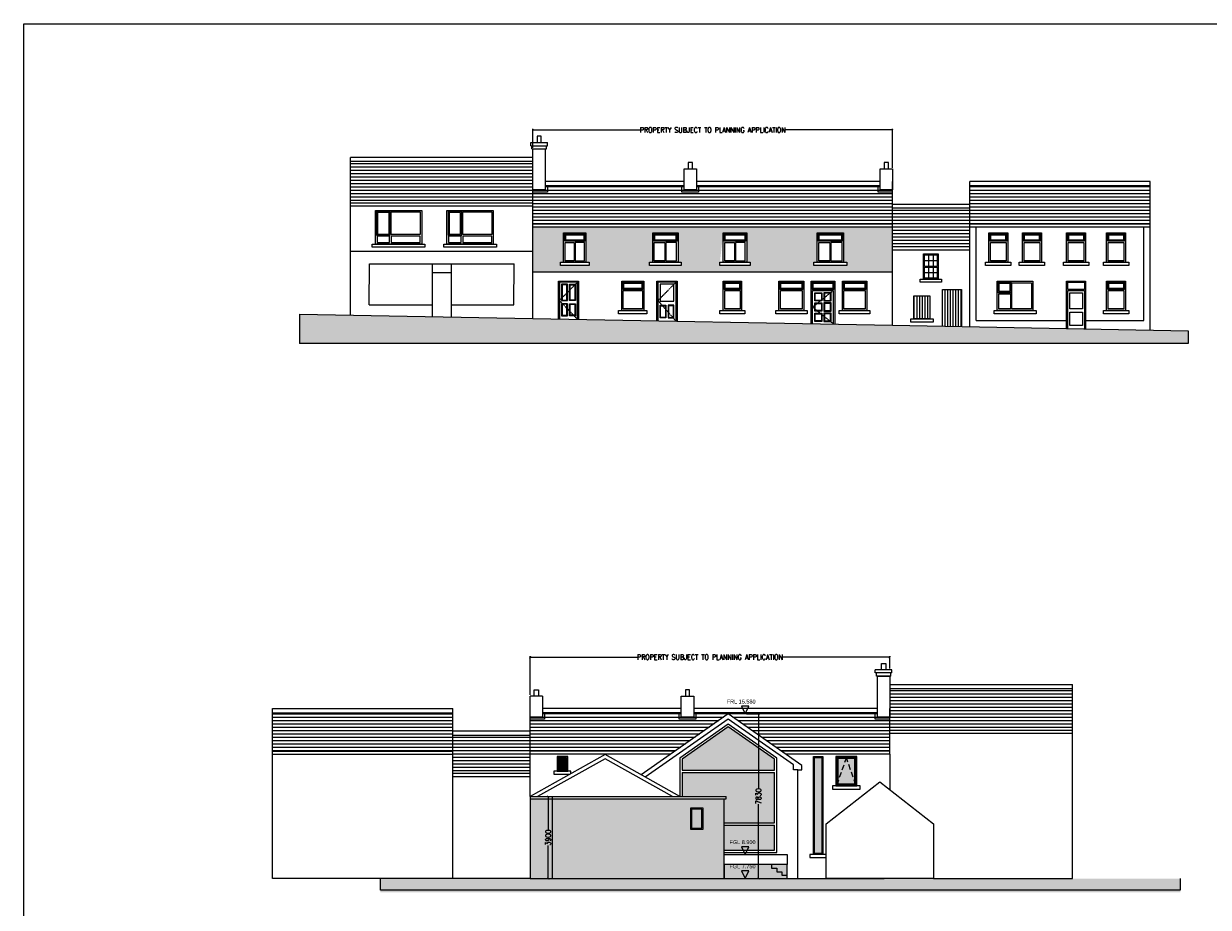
# Model space of a CAD drawing. Extents: x 119999 to 6050531, y -19778 to 3735158.
# Tile 17 of 66: x 404654 to 460959, y 65926 to 107923. Entities that reach past the tile are written whole.
import ezdxf

# ---------------------------------------------------------------- set-up
doc = ezdxf.new("R2010")
doc.units = 0
doc.header["$LTSCALE"] = 20
doc.header["$PDMODE"] = 35
doc.header["$PDSIZE"] = 100
doc.linetypes.add('DASHED', pattern=[19.05, 12.7, -6.35])
doc.linetypes.add('DASHED2', pattern=[0.375, 0.25, -0.125])
doc.layers.get('Defpoints').update_dxf_attribs({"color": 4})
for name, color, linetype in [('(2-) Structure Generally', 7, 'Continuous'), ('2-  STRUCTURE GENERALLY', 1, 'Continuous'), ('31 32 - WINDOWS & DOORS', 2, 'Continuous'), ('DIMS', 3, 'Continuous'), ('HATCH_SHADE', 253, 'Continuous'), ('LEVELS', 2, 'Continuous')]:
    doc.layers.add(name, color=color, linetype=linetype)
doc.layers.add('(4-) Finishes Generally', color=8, linetype='Continuous', lineweight=15)
doc.layers.add('Hatch-Shading', color=251, linetype='Continuous', lineweight=15, transparency=0.5)
doc.styles.add('Arch-Dim', font='romans.shx', dxfattribs={"width": 0.75})
doc.styles.get("Standard").update_dxf_attribs({"font": 'arial.ttf', "height": 2})
doc.dimstyles.new('1-100 Survey', dxfattribs={"dimscale": 0, "dimtxt": 250, "dimasz": 100, "dimexe": 50, "dimexo": 50, "dimgap": 50, "dimtad": 0, "dimdec": 0, "dimrnd": 5, "dimzin": 0, "dimdsep": 46, "dimtxsty": 'Arch-Dim', "dimblk": 'ARCHTICK', "dimcen": 0.09, "dimadec": 0, "dimazin": 0, "dimtfac": 1, "dimtdec": 0, "dimtofl": 0, "dimtmove": 0, "dimatfit": 3, "dimfxl": 1, "dimtolj": 1, "dimtzin": 0, "dimarcsym": 0})
pattern_1 = [(0, (420264.62, 2572.27), (0, 158.75), [])]

# ---------------------------------------------------------------- blocks, each defined once
blk = doc.blocks.new('_ARCHTICK')
at = {"color": 0, "linetype": 'ByBlock', "const_width": 0.15}
blk.add_lwpolyline([(-0.5, -0.5), (0.5, 0.5)], dxfattribs=at)
blk = doc.blocks.new('*D25')
at = {"layer": 'Defpoints', "color": 0, "transparency": 16777216}
for p in [(445952, 102870), (428857, 101969), (445952, 101019)]:
    blk.add_point(p, dxfattribs=at)
at = {"layer": 'DIMS', "color": 0, "lineweight": -2, "transparency": 16777216}
for p, q in [((428857, 102019), (428857, 102920)), ((428857, 102870), (434002, 102870)), ((445952, 102870), (440808, 102870)), ((445952, 101069), (445952, 102920))]:
    blk.add_line(p, q, dxfattribs=at)
at = {"layer": 'DIMS', "color": 0, "lineweight": -2, "transparency": 16777216, "xscale": 100, "yscale": 100, "zscale": 100, "rotation": 180}
blk.add_blockref('_ARCHTICK', (428857, 102870), dxfattribs=at)
at = {"layer": 'DIMS', "color": 0, "lineweight": -2, "transparency": 16777216, "xscale": 100, "yscale": 100, "zscale": 100}
blk.add_blockref('_ARCHTICK', (445952, 102870), dxfattribs=at)
at = {"layer": 'DIMS', "color": 0, "transparency": 16777216, "insert": (437405, 102870), "char_height": 250, "attachment_point": 5, "style": 'Arch-Dim'}
blk.add_mtext('\\A1;PROPERTY SUBJECT TO PLANNING APPLICATION', dxfattribs=at)
blk = doc.blocks.new('*D26')
at = {"layer": 'Defpoints', "color": 0, "transparency": 16777216}
for p in [(429047, 71187), (429047, 67287), (429582, 67287)]:
    blk.add_point(p, dxfattribs=at)
at = {"layer": 'DIMS', "color": 0, "lineweight": -2, "transparency": 16777216}
for p, q in [((429097, 71187), (429632, 71187)), ((429582, 71187), (429582, 69617)), ((429582, 67287), (429582, 68857)), ((429097, 67287), (429632, 67287))]:
    blk.add_line(p, q, dxfattribs=at)
at = {"layer": 'DIMS', "color": 0, "lineweight": -2, "transparency": 16777216, "xscale": 100, "yscale": 100, "zscale": 100}
for p, rotation in [((429582, 71187), 90), ((429582, 67287), 270)]:
    blk.add_blockref('_ARCHTICK', p, dxfattribs=dict(at, rotation=rotation))
at = {"layer": 'DIMS', "color": 0, "transparency": 16777216, "insert": (429582, 69237), "char_height": 250, "attachment_point": 5, "rotation": 90, "style": 'Arch-Dim'}
blk.add_mtext('\\A1;3900', dxfattribs=at)
blk = doc.blocks.new('*D27')
at = {"layer": 'Defpoints', "color": 0, "transparency": 16777216}
for p in [(445821, 77819), (445821, 77218), (428726, 75968)]:
    blk.add_point(p, dxfattribs=at)
at = {"layer": 'DIMS', "color": 0, "lineweight": -2, "transparency": 16777216}
for p, q in [((428726, 76018), (428726, 77869)), ((428726, 77819), (433871, 77819)), ((445821, 77819), (440676, 77819)), ((445821, 77268), (445821, 77869))]:
    blk.add_line(p, q, dxfattribs=at)
at = {"layer": 'DIMS', "color": 0, "lineweight": -2, "transparency": 16777216, "xscale": 100, "yscale": 100, "zscale": 100, "rotation": 180}
blk.add_blockref('_ARCHTICK', (428726, 77819), dxfattribs=at)
at = {"layer": 'DIMS', "color": 0, "lineweight": -2, "transparency": 16777216, "xscale": 100, "yscale": 100, "zscale": 100}
blk.add_blockref('_ARCHTICK', (445821, 77819), dxfattribs=at)
at = {"layer": 'DIMS', "color": 0, "transparency": 16777216, "insert": (437273, 77819), "char_height": 250, "attachment_point": 5, "style": 'Arch-Dim'}
blk.add_mtext('\\A1;PROPERTY SUBJECT TO PLANNING APPLICATION', dxfattribs=at)
blk = doc.blocks.new('*D56')
at = {"layer": 'Defpoints', "color": 0, "transparency": 16777216}
for p in [(438958, 75118), (438758, 67287), (439577, 67287)]:
    blk.add_point(p, dxfattribs=at)
at = {"layer": 'DIMS', "color": 0, "lineweight": -2, "transparency": 16777216}
for p, q in [((439008, 75118), (439627, 75118)), ((439577, 75118), (439577, 71583)), ((439577, 67287), (439577, 70822)), ((438808, 67287), (439627, 67287))]:
    blk.add_line(p, q, dxfattribs=at)
at = {"layer": 'DIMS', "color": 0, "lineweight": -2, "transparency": 16777216, "xscale": 100, "yscale": 100, "zscale": 100}
for p, rotation in [((439577, 75118), 90), ((439577, 67287), 270)]:
    blk.add_blockref('_ARCHTICK', p, dxfattribs=dict(at, rotation=rotation))
at = {"layer": 'DIMS', "color": 0, "transparency": 16777216, "insert": (439577, 71202), "char_height": 250, "attachment_point": 5, "rotation": 90, "style": 'Arch-Dim'}
blk.add_mtext('\\A1;7830', dxfattribs=at)

msp = doc.modelspace()

# ---------------------------------------------------------------- hatches: boundary and pattern name
at = {"layer": '(4-) Finishes Generally'}
h = msp.add_hatch(dxfattribs=at)
h.set_pattern_fill('LINE', color=256, scale=50)
h.set_pattern_definition([(0, (429460.5, 0), (0, 158.75), [])])
h.paths.add_polyline_path([(420181.2, 101369), (420181.2, 99398.2), (428857.3, 99398.2), (428857.3, 100419), (428857.3, 101369)])
h = msp.add_hatch(dxfattribs=at)
h.set_pattern_fill('LINE', color=256, scale=50)
h.set_pattern_definition([(0, (429460.5, 27623.4), (0, 158.75), [])])
h.paths.add_polyline_path([(445952.3, 98398.2), (445952.3, 100169), (428857.3, 100169), (428857.3, 98398.2)])
h = msp.add_hatch(dxfattribs=at)
h.set_pattern_fill('LINE', color=256, scale=50)
h.set_pattern_definition([(0, (450229.13, 27623.4), (0, 158.75), [])])
h.paths.add_polyline_path([(458198.8, 98398.2), (458198.8, 100169), (449626, 100169), (449626, 98398.2)])
h = msp.add_hatch(dxfattribs=at)
h.set_pattern_fill('LINE', color=256, scale=50)
h.set_pattern_definition([(0, (455231.69, -2217.63), (0, 158.75), [])])
h.paths.add_polyline_path([(449626, 99151.3), (445952.3, 99151.3), (445952.3, 97330.6), (449626, 97330.6), (449626, 98201.3)])
h = msp.add_hatch(dxfattribs=at)
h.set_pattern_fill('AR-SAND', color=256, scale=4)
h.set_pattern_definition([(37.5, (429460.5, 28168.4), (-6.40013, 195.7653), [0, -154.432, 0, -172.72, 0, -165.1]), (7.5, (429460.5, 28168.4), (179.8093, 286.73), [0, -83.312, 0, -139.192, 0, -53.34]), (327.5, (429335.54, 28168.4), (316.39695, 0.57487), [0, -50.8, 0, -182.88, 0, -238.76]), (317.5, (429335.54, 28168.4), (305.4226, 89.1717), [0, -25.4, 0, -119.888, 0, -137.16])])
h.paths.add_polyline_path([(428857.3, 98248.2), (428857.3, 96130.6), (445952.3, 96130.6), (445952.3, 98248.2)])
h.paths.add_polyline_path([(437897.3, 97980.6), (439027.3, 97980.6), (439027.3, 96580.6), (439177.3, 96580.6), (439177.3, 96430.6), (437747.3, 96430.6), (437747.3, 96580.6)], flags=16)
h.paths.add_polyline_path([(435757.3, 96580.6), (435907.3, 96580.6), (435907.3, 96430.6), (434402.3, 96430.6), (434402.3, 96580.6), (434552.3, 96580.6), (434552.3, 97980.6), (435757.3, 97980.6)], flags=16)
h.paths.add_polyline_path([(442217.3, 96580.6), (442367.3, 96580.6), (442367.3, 97980.6), (443627.3, 97980.6), (443627.3, 96580.6), (443777.3, 96580.6), (443777.3, 96430.6), (442217.3, 96430.6)], flags=16)
h.paths.add_polyline_path([(431527.3, 96430.6), (430167.3, 96430.6), (430167.3, 96580.6), (430317.3, 96580.6), (430317.3, 97980.6), (431377.3, 97980.6), (431377.3, 96580.6), (431527.3, 96580.6)], flags=16)
h = msp.add_hatch(dxfattribs=at)
h.set_pattern_fill('LINE', color=256, scale=40, angle=270)
h.set_pattern_definition([(270, (430920.5, 400), (127, -2e-14), [])])
h.paths.add_polyline_path([(449226, 95288.2), (448326, 95288.2), (448326, 93543.4), (449226, 93526.4)])
h = msp.add_hatch(dxfattribs=at)
h.set_pattern_fill('LINE', color=256, scale=40, angle=270)
h.set_pattern_definition([(270, (429460.5, 0), (127, -2e-14), [])])
h.paths.add_polyline_path([(447726, 94988.2), (446966, 94988.2), (446966, 93888.2), (447726, 93888.2)])
h = msp.add_hatch(dxfattribs=at)
h.set_pattern_fill('LINE', color=256, scale=50)
h.set_pattern_definition([(0, (418087.57, -25051.13), (0, 158.75), [])])
h.paths.add_polyline_path([(454496.9, 76317.8), (454496.9, 74347.1), (445820.7, 74347.1), (445820.7, 75367.8), (445820.7, 76317.8)])
h = msp.add_hatch(dxfattribs=at)
h.set_pattern_fill('LINE', color=256, scale=50)
h.set_pattern_definition([(0, (438856.2, 2572.27), (0, 158.75), [])])
h.paths.add_polyline_path([(416479.3, 73347.1), (416479.3, 75117.8), (425052.1, 75117.8), (425052.1, 73347.1)])
h = msp.add_hatch(dxfattribs=at)
h.set_pattern_fill('LINE', color=256, scale=50)
h.set_pattern_definition(pattern_1)
h.paths.add_polyline_path([(435616.9, 73347.1), (438145.7, 75117.8), (428725.7, 75117.8), (428725.7, 73347.1)])
h = msp.add_hatch(dxfattribs=at)
h.set_pattern_fill('LINE', color=256, scale=50)
h.set_pattern_definition(pattern_1)
h.paths.add_polyline_path([(440674.6, 73347.1), (438145.7, 75117.8), (445820.7, 75117.8), (445820.7, 73347.1)])
h = msp.add_hatch(dxfattribs=at)
h.set_pattern_fill('LINE', color=256, scale=50)
h.set_pattern_definition([(0, (443858.75, -27268.76), (0, 158.75), [])])
h.paths.add_polyline_path([(425052.1, 74100.2), (428725.7, 74100.2), (428725.7, 72279.5), (425052.1, 72279.5), (425052.1, 73150.2)])
at = {"layer": 'Hatch-Shading'}
h = msp.add_hatch(color=256, dxfattribs=at)
h.dxf.hatch_style = 1
h.paths.add_polyline_path([(417767.6, 92715.9), (459994.6, 92715.9), (459994.6, 93323), (445952.3, 93588.2), (435662.3, 93782.6), (435662.3, 93780.7), (435660.7, 93782.6), (430977.3, 93871), (430977.3, 93870.1), (430976.4, 93871.1), (428857.3, 93911.1), (417767.6, 94120.5)])
h = msp.add_hatch(color=256, dxfattribs=at)
h.dxf.hatch_style = 1
h.paths.add_polyline_path([(421607.2, 67287.1), (428211.9, 67287.1), (433311.9, 67287.1), (447378.4, 67287.1), (459624.9, 67287.1), (459624.9, 66629.5), (421607.2, 66629.5)])
at = {"layer": 'HATCH_SHADE'}
h = msp.add_hatch(color=141, dxfattribs=at)
h.dxf.hatch_style = 1
h.paths.add_polyline_path([(440345.7, 72437.1), (440345.7, 72967), (438145.7, 74507.4), (435945.7, 72967), (435945.7, 72437.1)])
h.paths.add_polyline_path([(435945.7, 72337.1), (435945.7, 71187.1), (438045.7, 71187.1), (438045.7, 71087.1), (437945.7, 71087.1), (437945.7, 69937.1), (440345.7, 69937.1), (440345.7, 72337.1)])
h.paths.add_polyline_path([(440345.7, 68637.1), (440345.7, 69837.1), (437945.7, 69837.1), (437945.7, 68637.1)])
h = msp.add_hatch(color=141, dxfattribs=at)
h.dxf.hatch_style = 1
h.paths.add_polyline_path([(430410.7, 72997.1), (430105.7, 72997.1), (430105.7, 72497.1), (430410.7, 72497.1)])
h = msp.add_hatch(color=141, dxfattribs=at)
h.dxf.hatch_style = 1
h.paths.add_polyline_path([(442590.7, 73047.1), (442240.7, 73047.1), (442240.7, 68487.1), (442590.7, 68487.1)])
h = msp.add_hatch(color=141, dxfattribs=at)
h.dxf.hatch_style = 1
h.paths.add_polyline_path([(443738.2, 72997.1), (443350.7, 72997.1), (443350.7, 71890)], flags=17)
h.paths.add_polyline_path([(443773.2, 72997.1), (443738.2, 72997.1), (443350.7, 71890), (443350.7, 71797.1), (444160.7, 71797.1), (444160.7, 71890)])
h.paths.add_polyline_path([(444160.7, 72997.1), (443773.2, 72997.1), (444160.7, 71890)], flags=17)
h = msp.add_hatch(color=252, dxfattribs=at)
h.dxf.hatch_style = 1
h.paths.add_polyline_path([(428725.7, 71087.1), (429790.8, 71087.1), (429790.8, 67287.1), (428725.7, 67287.1)])
h.paths.add_polyline_path([(429790.8, 71087.1), (437945.7, 71087.1), (437945.7, 67287.1), (429790.8, 67287.1)])
h.paths.add_polyline_path([(436342.6, 69637.1), (436942.6, 69637.1), (436942.6, 70637.1), (436342.6, 70637.1)], flags=16)
h = msp.add_hatch(color=141, dxfattribs=at)
h.dxf.hatch_style = 1
h.paths.add_polyline_path([(436392.6, 69687.1), (436892.6, 69687.1), (436892.6, 70587.1), (436392.6, 70587.1)])
h = msp.add_hatch(color=252, dxfattribs=at)
h.dxf.hatch_style = 1
h.paths.add_polyline_path([(437945.7, 67963.6), (437945.7, 67287.1), (440945.7, 67287.1), (440945.7, 67965.1)])

# ---------------------------------------------------------------- linework, layer by layer
at = {"layer": '(2-) Structure Generally'}
for p, q in [((428757.3, 102269), (429547.3, 102269)), ((428757.3, 102119), (428757.3, 102269)), ((428757.3, 102119), (429547.3, 102119)), ((428807.3, 101969), (428807.3, 102119)), ((428807.3, 101969), (429497.3, 101969)), ((428857.3, 100019), (428857.3, 101969)), ((429447.3, 101969), (429447.3, 100019)), ((429497.3, 101969), (429497.3, 102119)), ((429547.3, 102119), (429547.3, 102269)), ((436042.3, 101019), (436632.3, 101019)), ((445362.3, 101019), (445952.3, 101019)), ((428857.3, 98248.2), (428857.3, 100419)), ((436042.3, 100419), (429447.3, 100419)), ((445362.3, 100419), (436632.3, 100419)), ((445952.3, 98248.2), (445952.3, 100419)), ((429447.3, 100019), (428857.3, 100019)), ((445952.3, 98398.2), (428857.3, 98398.2)), ((428857.3, 93911.1), (428857.3, 98248.2)), ((445952.3, 98248.2), (428857.3, 98248.2)), ((445952.3, 93588.2), (445952.3, 98248.2)), ((417767.6, 94120.5), (428857.3, 93911.1)), ((428857.3, 93911.1), (445952.3, 93588.2)), ((445952.3, 93588.2), (459994.6, 93323)), ((445920.7, 77217.8), (445130.7, 77217.8)), ((445130.7, 77067.8), (445130.7, 77217.8)), ((445920.7, 77067.8), (445920.7, 77217.8)), ((445920.7, 77067.8), (445130.7, 77067.8)), ((445180.7, 76917.8), (445180.7, 77067.8)), ((445870.7, 76917.8), (445180.7, 76917.8)), ((445870.7, 76917.8), (445870.7, 77067.8)), ((429315.7, 75967.8), (428725.7, 75967.8)), ((435910.7, 75967.8), (436500.7, 75967.8)), ((428725.7, 73197.1), (428725.7, 75367.8)), ((435910.7, 75367.8), (429315.7, 75367.8)), ((445230.7, 75367.8), (436500.7, 75367.8)), ((445820.7, 73197.1), (445820.7, 75367.8)), ((435616.9, 73347.1), (428725.7, 73347.1)), ((428725.7, 71187.1), (428725.7, 73197.1)), ((435402.7, 73197.1), (428725.7, 73197.1)), ((445820.7, 73347.1), (440674.6, 73347.1)), ((445820.7, 73197.1), (440888.8, 73197.1)), ((445820.7, 73197.1), (445820.7, 71514.8))]:
    msp.add_line(p, q, dxfattribs=at)
for points in [[(436042.3, 101019), (436632.3, 101019), (436632.3, 100019), (436042.3, 100019)], [(445362.3, 101019), (445952.3, 101019), (445952.3, 100019), (445362.3, 100019)], [(431377.3, 96580.6), (430317.3, 96580.6), (430317.3, 97980.6), (431377.3, 97980.6)], [(435757.3, 96580.6), (434552.3, 96580.6), (434552.3, 97980.6), (435757.3, 97980.6)], [(439027.3, 96580.6), (437897.3, 96580.6), (437897.3, 97980.6), (439027.3, 97980.6)], [(443627.3, 96580.6), (442367.3, 96580.6), (442367.3, 97980.6), (443627.3, 97980.6)], [(431527.3, 96430.6), (430167.3, 96430.6), (430167.3, 96580.6), (431527.3, 96580.6)], [(435907.3, 96430.6), (434402.3, 96430.6), (434402.3, 96580.6), (435907.3, 96580.6)], [(439177.3, 96430.6), (437747.3, 96430.6), (437747.3, 96580.6), (439177.3, 96580.6)], [(443777.3, 96430.6), (442217.3, 96430.6), (442217.3, 96580.6), (443777.3, 96580.6)], [(433077.3, 95688.2), (434127.3, 95688.2), (434127.3, 94288.2), (433077.3, 94288.2)], [(437897.3, 95688.2), (438777.3, 95688.2), (438777.3, 94288.2), (437897.3, 94288.2)], [(440547.3, 95688.2), (441737.3, 95688.2), (441737.3, 94288.2), (440547.3, 94288.2)], [(443567.3, 95688.2), (444727.3, 95688.2), (444727.3, 94288.2), (443567.3, 94288.2)], [(432927.3, 94288.2), (434277.3, 94288.2), (434277.3, 94138.2), (432927.3, 94138.2)], [(437747.3, 94288.2), (438927.3, 94288.2), (438927.3, 94138.2), (437747.3, 94138.2)], [(440397.3, 94288.2), (441887.3, 94288.2), (441887.3, 94138.2), (440397.3, 94138.2)], [(443417.3, 94288.2), (444877.3, 94288.2), (444877.3, 94138.2), (443417.3, 94138.2)], [(445230.7, 76917.8), (445820.7, 76917.8), (445820.7, 74967.8), (445230.7, 74967.8)], [(435910.7, 75967.8), (436500.7, 75967.8), (436500.7, 74967.8), (435910.7, 74967.8)], [(430005.7, 72397.1), (430510.7, 72397.1), (430510.7, 73097.1), (430005.7, 73097.1)], [(442640.7, 68437.1), (442190.7, 68437.1), (442190.7, 73097.1), (442640.7, 73097.1)], [(443250.7, 71697.1), (444260.7, 71697.1), (444260.7, 73097.1), (443250.7, 73097.1)], [(442792.3, 67287.1), (442792.3, 69890.1), (445342.3, 71890.1), (447892.3, 69890.1), (447892.3, 67287.1)], [(443100.7, 71547.1), (444410.7, 71547.1), (444410.7, 71697.1), (443100.7, 71697.1)], [(442016.8, 68287.1), (442790.7, 68287.1), (442790.7, 68437.1), (442016.8, 68437.1)]]:
    msp.add_lwpolyline(points, close=True, dxfattribs=at)
for points in [[(430067.3, 93888.2), (430067.3, 95688.2), (431027.3, 95688.2), (431027.3, 93870.1)], [(434752.3, 93799.8), (434752.3, 95688.2), (435712.3, 95688.2), (435712.3, 93781.6)], [(442077.3, 93661.4), (442077.3, 95688.2), (443207.3, 95688.2), (443207.3, 93640.1)], [(429315.7, 75967.8), (429315.7, 74967.8), (428725.7, 74967.8), (428725.7, 75967.8)], [(430660.7, 72274.2), (430660.7, 72397.1), (429855.7, 72397.1), (429855.7, 72247.1), (430612.5, 72247.1)]]:
    msp.add_lwpolyline(points, dxfattribs=at)
at = {"layer": '(4-) Finishes Generally'}
for p, q in [((428857.3, 101569), (420181.2, 101569)), ((420181.2, 99398.2), (420181.2, 101569)), ((428857.3, 101369), (420181.2, 101369)), ((449626, 93518.9), (449626, 100419)), ((458198.8, 100419), (449626, 100419)), ((458198.8, 93356.9), (458198.8, 100419)), ((436042.3, 100219), (429447.3, 100219)), ((436042.3, 100169), (429447.3, 100169)), ((445362.3, 100219), (436632.3, 100219)), ((445362.3, 100169), (436632.3, 100169)), ((458198.8, 100219), (449626, 100219)), ((458198.8, 100169), (449626, 100169)), ((420181.2, 94074.9), (420181.2, 99398.2)), ((428857.3, 99398.2), (420181.2, 99398.2)), ((428857.3, 99248.2), (420181.2, 99248.2)), ((445952.3, 99351.3), (449626, 99351.3)), ((449626, 99151.3), (445952.3, 99151.3)), ((458198.8, 98398.2), (449626, 98398.2)), ((458198.8, 98248.2), (449626, 98248.2)), ((449926, 93818.9), (449926, 98248.2)), ((457898.8, 93818.9), (457898.8, 98248.2)), ((428857.3, 97093.1), (420181.2, 97093.1)), ((445952.3, 97330.6), (449626, 97330.6)), ((445952.3, 97180.6), (449626, 97180.6)), ((447666, 96930.6), (447666, 96405.6)), ((447876, 96930.6), (447876, 96405.6)), ((421081.8, 94561.8), (421085.7, 96501.5)), ((421085.7, 96501.5), (427961.9, 96501.5)), ((424073.8, 96501.5), (424071.1, 94001.5)), ((424973.8, 96501.5), (424971.1, 93984.5)), ((427958.2, 94561.8), (427961.9, 96501.5)), ((447416, 96355.6), (448126, 96355.6)), ((447466, 96668.1), (448076, 96668.1)), ((447466, 96405.6), (448076, 96405.6)), ((447666, 96355.6), (447666, 95830.6)), ((447876, 96355.6), (447876, 95830.6)), ((424069.2, 96101.5), (424973.5, 96101.5)), ((428857.3, 96130.6), (445952.3, 96130.6)), ((447466, 96093.1), (448076, 96093.1)), ((421081.8, 94561.8), (424071.6, 94561.8)), ((424971.6, 94561.8), (427958.2, 94561.8)), ((449926, 93818.9), (454226, 93818.9)), ((455126, 93818.9), (457898.8, 93818.9)), ((445820.7, 76517.8), (454496.9, 76517.8)), ((445820.7, 76317.8), (454496.9, 76317.8)), ((454496.9, 74347.1), (454496.9, 76517.8)), ((416479.3, 67287.1), (416479.3, 75367.8)), ((416479.3, 75367.8), (425052.1, 75367.8)), ((416479.3, 75167.8), (425052.1, 75167.8)), ((416479.3, 75117.8), (425052.1, 75117.8)), ((425052.1, 67287.1), (425052.1, 75367.8)), ((435910.7, 75167.8), (429315.7, 75167.8)), ((435910.7, 75117.8), (429315.7, 75117.8)), ((445230.7, 75167.8), (436500.7, 75167.8)), ((445230.7, 75117.8), (436500.7, 75117.8)), ((445820.7, 74347.1), (454496.9, 74347.1)), ((454496.9, 67287.1), (454496.9, 74347.1)), ((428725.7, 74300.2), (425052.1, 74300.2)), ((425052.1, 74100.2), (428725.7, 74100.2)), ((445820.7, 74197.1), (454496.9, 74197.1)), ((416479.3, 73347.1), (425052.1, 73347.1)), ((416479.3, 73197.1), (425052.1, 73197.1)), ((428725.7, 72279.5), (425052.1, 72279.5)), ((428725.7, 72129.5), (425052.1, 72129.5)), ((428725.7, 67287.1), (416479.3, 67287.1)), ((447892.3, 67287.1), (454496.9, 67287.1))]:
    msp.add_line(p, q, dxfattribs=at)
for points in [[(429052.3, 102269), (429252.3, 102269), (429252.3, 102569), (429052.3, 102569)], [(436237.3, 101019), (436437.3, 101019), (436437.3, 101319), (436237.3, 101319)], [(445557.3, 101019), (445757.3, 101019), (445757.3, 101319), (445557.3, 101319)], [(423573.8, 97448.2), (421373.8, 97448.2), (421373.8, 99048.2), (423573.8, 99048.2)], [(422073.8, 98998.2), (421423.8, 98998.2), (421423.8, 97873.2), (422073.8, 97873.2)], [(422023.8, 98948.2), (421473.8, 98948.2), (421473.8, 97923.2), (422023.8, 97923.2)], [(422123.8, 98973.2), (423498.8, 98973.2), (423498.8, 97898.2), (422123.8, 97898.2)], [(426973.8, 97448.2), (424773.8, 97448.2), (424773.8, 99048.2), (426973.8, 99048.2)], [(425473.8, 98998.2), (424823.8, 98998.2), (424823.8, 97873.2), (425473.8, 97873.2)], [(425423.8, 98948.2), (424873.8, 98948.2), (424873.8, 97923.2), (425423.8, 97923.2)], [(425523.8, 98973.2), (426898.8, 98973.2), (426898.8, 97898.2), (425523.8, 97898.2)], [(451426, 96580.6), (450526, 96580.6), (450526, 97980.6), (451426, 97980.6)], [(453026, 96580.6), (452126, 96580.6), (452126, 97980.6), (453026, 97980.6)], [(455126, 96580.6), (454226, 96580.6), (454226, 97980.6), (455126, 97980.6)], [(457026, 96580.6), (456126, 96580.6), (456126, 97980.6), (457026, 97980.6)], [(423723.8, 97298.2), (421223.8, 97298.2), (421223.8, 97448.2), (423723.8, 97448.2)], [(422048.8, 97823.2), (421448.8, 97823.2), (421448.8, 97523.2), (422048.8, 97523.2)], [(422123.8, 97523.2), (423498.8, 97523.2), (423498.8, 97823.2), (422123.8, 97823.2)], [(427123.8, 97298.2), (424623.8, 97298.2), (424623.8, 97448.2), (427123.8, 97448.2)], [(425448.8, 97823.2), (424848.8, 97823.2), (424848.8, 97523.2), (425448.8, 97523.2)], [(425523.8, 97523.2), (426898.8, 97523.2), (426898.8, 97823.2), (425523.8, 97823.2)], [(430367.3, 97930.6), (431327.3, 97930.6), (431327.3, 97580.6), (430367.3, 97580.6)], [(430822.3, 96655.6), (430392.3, 96655.6), (430392.3, 97530.6), (430822.3, 97530.6)], [(430417.3, 97880.6), (431277.3, 97880.6), (431277.3, 97630.6), (430417.3, 97630.6)], [(430872.3, 96655.6), (431302.3, 96655.6), (431302.3, 97530.6), (430872.3, 97530.6)], [(434602.3, 97930.6), (435707.3, 97930.6), (435707.3, 97580.6), (434602.3, 97580.6)], [(435129.8, 96655.6), (434627.3, 96655.6), (434627.3, 97530.6), (435129.8, 97530.6)], [(434652.3, 97880.6), (435657.3, 97880.6), (435657.3, 97630.6), (434652.3, 97630.6)], [(435179.8, 96655.6), (435682.3, 96655.6), (435682.3, 97530.6), (435179.8, 97530.6)], [(437947.3, 97930.6), (438977.3, 97930.6), (438977.3, 97580.6), (437947.3, 97580.6)], [(438437.3, 96655.6), (437972.3, 96655.6), (437972.3, 97530.6), (438437.3, 97530.6)], [(437997.3, 97880.6), (438927.3, 97880.6), (438927.3, 97630.6), (437997.3, 97630.6)], [(438487.3, 96655.6), (438952.3, 96655.6), (438952.3, 97530.6), (438487.3, 97530.6)], [(442417.3, 97930.6), (443577.3, 97930.6), (443577.3, 97580.6), (442417.3, 97580.6)], [(442972.3, 96655.6), (442442.3, 96655.6), (442442.3, 97530.6), (442972.3, 97530.6)], [(442467.3, 97880.6), (443527.3, 97880.6), (443527.3, 97630.6), (442467.3, 97630.6)], [(443022.3, 96655.6), (443552.3, 96655.6), (443552.3, 97530.6), (443022.3, 97530.6)], [(450576, 97930.6), (451376, 97930.6), (451376, 97580.6), (450576, 97580.6)], [(451351, 96655.6), (450601, 96655.6), (450601, 97530.6), (451351, 97530.6)], [(450626, 97880.6), (451326, 97880.6), (451326, 97630.6), (450626, 97630.6)], [(452176, 97930.6), (452976, 97930.6), (452976, 97580.6), (452176, 97580.6)], [(452951, 96655.6), (452201, 96655.6), (452201, 97530.6), (452951, 97530.6)], [(452226, 97880.6), (452926, 97880.6), (452926, 97630.6), (452226, 97630.6)], [(454276, 97930.6), (455076, 97930.6), (455076, 97580.6), (454276, 97580.6)], [(455051, 96655.6), (454301, 96655.6), (454301, 97530.6), (455051, 97530.6)], [(454326, 97880.6), (455026, 97880.6), (455026, 97630.6), (454326, 97630.6)], [(456176, 97930.6), (456976, 97930.6), (456976, 97580.6), (456176, 97580.6)], [(456951, 96655.6), (456201, 96655.6), (456201, 97530.6), (456951, 97530.6)], [(456226, 97880.6), (456926, 97880.6), (456926, 97630.6), (456226, 97630.6)], [(447416, 96980.6), (448126, 96980.6), (448126, 95780.6), (447416, 95780.6)], [(451576, 96430.6), (450376, 96430.6), (450376, 96580.6), (451576, 96580.6)], [(453176, 96430.6), (451976, 96430.6), (451976, 96580.6), (453176, 96580.6)], [(455276, 96430.6), (454076, 96430.6), (454076, 96580.6), (455276, 96580.6)], [(457176, 96430.6), (455976, 96430.6), (455976, 96580.6), (457176, 96580.6)], [(447266, 95780.6), (448276, 95780.6), (448276, 95630.6), (447266, 95630.6)], [(430217.3, 94763.2), (430497.3, 94763.2), (430497.3, 95538.2), (430217.3, 95538.2)], [(430242.3, 94788.2), (430472.3, 94788.2), (430472.3, 95513.2), (430242.3, 95513.2)], [(430597.3, 95538.2), (430877.3, 95538.2), (430877.3, 94763.2), (430597.3, 94763.2)], [(430622.3, 95513.2), (430852.3, 95513.2), (430852.3, 94788.2), (430622.3, 94788.2)], [(433127.3, 95638.2), (434087.3, 95638.2), (434087.3, 95288.2), (433127.3, 95288.2)], [(434062.3, 94363.2), (433152.3, 94363.2), (433152.3, 95238.2), (434062.3, 95238.2)], [(433177.3, 95588.2), (434037.3, 95588.2), (434037.3, 95338.2), (433177.3, 95338.2)], [(434902.3, 94738.2), (435562.3, 94738.2), (435562.3, 95538.2), (434902.3, 95538.2)], [(437947.3, 95638.2), (438727.3, 95638.2), (438727.3, 95288.2), (437947.3, 95288.2)], [(438702.3, 94363.2), (437972.3, 94363.2), (437972.3, 95238.2), (438702.3, 95238.2)], [(437997.3, 95588.2), (438677.3, 95588.2), (438677.3, 95338.2), (437997.3, 95338.2)], [(440597.3, 95638.2), (441687.3, 95638.2), (441687.3, 95288.2), (440597.3, 95288.2)], [(441662.3, 94363.2), (440622.3, 94363.2), (440622.3, 95238.2), (441662.3, 95238.2)], [(440647.3, 95588.2), (441637.3, 95588.2), (441637.3, 95338.2), (440647.3, 95338.2)], [(442127.3, 95638.2), (443157.3, 95638.2), (443157.3, 95288.2), (442127.3, 95288.2)], [(442177.3, 95588.2), (443107.3, 95588.2), (443107.3, 95338.2), (442177.3, 95338.2)], [(443617.3, 95638.2), (444677.3, 95638.2), (444677.3, 95288.2), (443617.3, 95288.2)], [(444652.3, 94363.2), (443642.3, 94363.2), (443642.3, 95238.2), (444652.3, 95238.2)], [(443667.3, 95588.2), (444627.3, 95588.2), (444627.3, 95338.2), (443667.3, 95338.2)], [(452626, 94288.2), (450926, 94288.2), (450926, 95688.2), (452626, 95688.2)], [(450976, 95638.2), (451576, 95638.2), (451576, 95138.2), (450976, 95138.2)], [(451026, 95588.2), (451526, 95588.2), (451526, 95188.2), (451026, 95188.2)], [(452551, 94363.2), (451626, 94363.2), (451626, 95613.2), (452551, 95613.2)], [(454276, 95638.2), (455076, 95638.2), (455076, 95288.2), (454276, 95288.2)], [(457026, 94288.2), (456126, 94288.2), (456126, 95688.2), (457026, 95688.2)], [(456176, 95638.2), (456976, 95638.2), (456976, 95288.2), (456176, 95288.2)], [(456951, 94363.2), (456201, 94363.2), (456201, 95238.2), (456951, 95238.2)], [(456226, 95588.2), (456926, 95588.2), (456926, 95338.2), (456226, 95338.2)], [(430217.3, 94038.2), (430497.3, 94038.2), (430497.3, 94613.2), (430217.3, 94613.2)], [(430597.3, 94613.2), (430877.3, 94613.2), (430877.3, 94038.2), (430597.3, 94038.2)], [(442592.3, 94748.2), (442252.3, 94748.2), (442252.3, 95138.2), (442592.3, 95138.2)], [(442592.3, 94258.2), (442252.3, 94258.2), (442252.3, 94648.2), (442592.3, 94648.2)], [(442567.3, 94773.2), (442277.3, 94773.2), (442277.3, 95113.2), (442567.3, 95113.2)], [(442567.3, 94283.2), (442277.3, 94283.2), (442277.3, 94623.2), (442567.3, 94623.2)], [(442692.3, 94748.2), (443032.3, 94748.2), (443032.3, 95138.2), (442692.3, 95138.2)], [(442692.3, 94258.2), (443032.3, 94258.2), (443032.3, 94648.2), (442692.3, 94648.2)], [(442717.3, 94773.2), (443007.3, 94773.2), (443007.3, 95113.2), (442717.3, 95113.2)], [(442717.3, 94283.2), (443007.3, 94283.2), (443007.3, 94623.2), (442717.3, 94623.2)], [(446966, 94988.2), (447726, 94988.2), (447726, 93888.2), (446966, 93888.2)], [(451551, 94363.2), (451001, 94363.2), (451001, 95088.2), (451551, 95088.2)], [(454976, 94363.2), (454376, 94363.2), (454376, 95138.2), (454976, 95138.2)], [(430242.3, 94063.2), (430472.3, 94063.2), (430472.3, 94588.2), (430242.3, 94588.2)], [(430622.3, 94588.2), (430852.3, 94588.2), (430852.3, 94063.2), (430622.3, 94063.2)], [(435182.3, 93938.2), (434902.3, 93938.2), (434902.3, 94538.2), (435182.3, 94538.2)], [(435157.3, 93963.2), (434927.3, 93963.2), (434927.3, 94513.2), (435157.3, 94513.2)], [(435282.3, 93938.2), (435562.3, 93938.2), (435562.3, 94538.2), (435282.3, 94538.2)], [(435307.3, 93963.2), (435537.3, 93963.2), (435537.3, 94513.2), (435307.3, 94513.2)], [(442592.3, 93768.2), (442252.3, 93768.2), (442252.3, 94158.2), (442592.3, 94158.2)], [(442567.3, 93793.2), (442277.3, 93793.2), (442277.3, 94133.2), (442567.3, 94133.2)], [(442692.3, 93768.2), (443032.3, 93768.2), (443032.3, 94158.2), (442692.3, 94158.2)], [(442717.3, 93793.2), (443007.3, 93793.2), (443007.3, 94133.2), (442717.3, 94133.2)], [(452776, 94138.2), (450776, 94138.2), (450776, 94288.2), (452776, 94288.2)], [(454376, 94213.2), (454976, 94213.2), (454976, 93582), (454376, 93582)], [(457176, 94138.2), (455976, 94138.2), (455976, 94288.2), (457176, 94288.2)], [(446816, 93888.2), (447876, 93888.2), (447876, 93738.2), (446816, 93738.2)], [(445625.7, 77217.8), (445425.7, 77217.8), (445425.7, 77517.8), (445625.7, 77517.8)], [(429120.7, 75967.8), (428920.7, 75967.8), (428920.7, 76267.8), (429120.7, 76267.8)], [(436105.7, 75967.8), (436305.7, 75967.8), (436305.7, 76267.8), (436105.7, 76267.8)], [(430460.7, 73047.1), (430055.7, 73047.1), (430055.7, 72447.1), (430460.7, 72447.1)], [(430410.7, 72997.1), (430105.7, 72997.1), (430105.7, 72497.1), (430410.7, 72497.1)], [(442590.7, 68487.1), (442240.7, 68487.1), (442240.7, 73047.1), (442590.7, 73047.1)], [(444210.7, 73047.1), (443300.7, 73047.1), (443300.7, 71747.1), (444210.7, 71747.1)], [(444160.7, 72997.1), (443350.7, 72997.1), (443350.7, 71797.1), (444160.7, 71797.1)]]:
    msp.add_lwpolyline(points, close=True, dxfattribs=at)
for points in [[(429547.3, 100169), (429547.3, 99919), (428857.3, 99919)], [(436732.3, 100169), (436732.3, 99919), (435942.3, 99919), (435942.3, 100169)], [(445952.3, 99919), (445262.3, 99919), (445262.3, 100169)], [(447466, 96405.6), (447466, 96930.6), (448076, 96930.6), (448076, 96405.6)], [(448076, 96355.6), (448076, 95830.6), (447466, 95830.6), (447466, 96355.6)], [(430977.3, 93870.1), (430977.3, 95638.2), (430117.3, 95638.2), (430117.3, 93887.3)], [(435662.3, 93781.6), (435662.3, 95638.2), (434802.3, 95638.2), (434802.3, 93798.8)], [(442152.3, 93660), (442152.3, 95238.2), (443132.3, 95238.2), (443132.3, 93641.5)], [(448326, 93543.4), (448326, 95288.2), (449226, 95288.2), (449226, 93526.4)], [(454226, 93432), (454226, 95688.2), (455126, 95688.2), (455126, 93415)], [(454276, 93432), (454276, 95238.2), (455076, 95238.2), (455076, 93415)], [(429415.7, 75117.8), (429415.7, 74867.8), (428725.7, 74867.8)], [(436600.7, 75117.8), (436600.7, 74867.8), (435810.7, 74867.8), (435810.7, 75117.8)], [(445820.7, 74867.8), (445130.7, 74867.8), (445130.7, 75117.8)], [(437945.7, 68437.1), (440945.7, 68437.1), (440945.7, 67965.1)], [(440195.7, 67945.1), (440195.7, 67781.1), (440445.7, 67781.1)], [(440445.7, 67781.1), (440445.7, 67617.1), (440695.7, 67617.1)], [(440695.7, 67617.1), (440695.7, 67453.1), (440945.7, 67453.1)]]:
    msp.add_lwpolyline(points, dxfattribs=at)
at = {"layer": '(4-) Finishes Generally', "linetype": 'DASHED2', "ltscale": 4}
for points in [[(430977.3, 95638.2), (430117.3, 94762.8), (430977.3, 93870.1)], [(435662.3, 95638.2), (434802.3, 94762.8), (435660.7, 93782.6)], [(443132.3, 95238.2), (442152.3, 94449.8), (443132.3, 93661.4)]]:
    msp.add_lwpolyline(points, dxfattribs=at)
at = {"layer": '(4-) Finishes Generally', "linetype": 'DASHED'}
msp.add_lwpolyline([(444210.7, 71747.1), (443755.7, 73047.1), (443300.7, 71747.1)], dxfattribs=at)
at = {"layer": '2-  STRUCTURE GENERALLY'}
for p, q in [((441445.7, 67287.1), (441445.7, 72467.1)), ((428725.7, 71187.1), (438045.7, 71187.1)), ((428725.7, 71187.1), (428725.7, 67287.1)), ((428725.7, 71087.1), (438045.7, 71087.1)), ((437945.7, 67287.1), (437945.7, 71087.1)), ((438045.7, 71087.1), (438045.7, 71187.1)), ((437945.7, 68537.1), (440445.7, 68537.1)), ((428725.7, 67287.1), (445547.6, 67287.1))]:
    msp.add_line(p, q, dxfattribs=at)
at = {"layer": '2-  STRUCTURE GENERALLY', "color": 8}
msp.add_line((429790.8, 67287.1), (429790.8, 71187.1), dxfattribs=at)
at = {"layer": '2-  STRUCTURE GENERALLY'}
for points in [[(441645.7, 72667.1), (438145.7, 75117.8), (434007.2, 72220)], [(441445.7, 72467.1), (441245.7, 72467.1), (441245.7, 72703), (438145.7, 74873.7), (434200.7, 72111.3)], [(437945.7, 68537.1), (440445.7, 68537.1), (440445.7, 73019), (438145.7, 74629.5), (435845.7, 73019), (435845.7, 71187.1)], [(435845.7, 71187.1), (432285.7, 73187.1), (428725.7, 71187.1)], [(435489.7, 71187.1), (432285.7, 72987.1), (429081.7, 71187.1)], [(441445.7, 72467.1), (441645.7, 72467.1), (441645.7, 72667.1)], [(440945.7, 67287.1), (440945.7, 67965.1), (437945.7, 67963.6), (437945.7, 67287.1)]]:
    msp.add_lwpolyline(points, dxfattribs=at)
msp.add_lwpolyline([(436942.6, 69637.1), (436942.6, 70637.1), (436342.6, 70637.1), (436342.6, 69637.1)], close=True, dxfattribs=at)
at = {"layer": '31 32 - WINDOWS & DOORS'}
for p, q in [((435945.7, 72437.1), (440345.7, 72437.1)), ((435945.7, 72337.1), (440345.7, 72337.1)), ((437945.7, 69937.1), (440345.7, 69937.1)), ((437945.7, 69837.1), (440345.7, 69837.1))]:
    msp.add_line(p, q, dxfattribs=at)
for points in [[(440345.7, 72437.1), (440345.7, 72967), (438145.7, 74507.4), (435945.7, 72967), (435945.7, 72437.1)], [(435945.7, 72337.1), (435945.7, 71187.1)], [(440345.7, 69937.1), (440345.7, 72337.1)], [(437945.7, 68637.1), (440345.7, 68637.1), (440345.7, 69837.1)]]:
    msp.add_lwpolyline(points, dxfattribs=at)
msp.add_lwpolyline([(436892.6, 69687.1), (436892.6, 70587.1), (436392.6, 70587.1), (436392.6, 69687.1)], close=True, dxfattribs=at)
at = {"layer": 'Defpoints'}
msp.add_lwpolyline([(404654.3, 107922.5), (501142.4, 107922.5), (501142.4, -19778.2), (404654.3, -19778.2)], close=True, dxfattribs=at)
at = {"layer": 'Hatch-Shading'}
msp.add_line((417767.6, 94120.5), (417767.6, 92715.9), dxfattribs=at)
for points in [[(459994.6, 93323), (459994.6, 92715.9), (417767.6, 92715.9)], [(459624.9, 67287.1), (459624.9, 66732.6), (421607.2, 66732.6), (421607.2, 67287.1)]]:
    msp.add_lwpolyline(points, dxfattribs=at)
at = {"layer": 'LEVELS'}
for points in [[(439117.9, 75485.8), (438768.5, 75485.8), (438943.2, 75117.8), (438943.2, 75117.8)], [(439117.9, 68805.1), (438768.5, 68805.1), (438943.2, 68437.1), (438943.2, 68437.1)], [(439117.9, 67655.1), (438768.5, 67655.1), (438943.2, 67287.1), (438943.2, 67287.1)]]:
    msp.add_lwpolyline(points, close=True, dxfattribs=at)

# ---------------------------------------------------------------- texts
at = {"layer": 'LEVELS', "char_height": 187.5, "attachment_point": 3}
for s, insert in [('FRL 15.580', (439440, 75797.1)), ('FGL 8.900', (439440, 69116.5)), ('FGL 7.750', (439440, 67966.5))]:
    msp.add_mtext_dynamic_manual_height_columns(s, width=2287.847, gutter_width=1, heights=[0], dxfattribs=dict(at, insert=insert))

# ---------------------------------------------------------------- dimensions: what is measured, and where the dimension line sits
at = {"layer": 'DIMS'}
dim = msp.add_linear_dim(base=(445952.3, 102869.6), p1=(428857.3, 101969), p2=(445952.3, 101019), text='PROPERTY SUBJECT TO PLANNING APPLICATION', dimstyle='1-100 Survey', override={"dimscale": 1}, dxfattribs=at)
dim.commit()
dim.dimension.update_dxf_attribs({"geometry": '*D25', "text_midpoint": (437404.8, 102869.6)})
dim = msp.add_linear_dim(base=(445820.7, 77818.5), p1=(428725.7, 75967.8), p2=(445820.7, 77217.8), angle=0, text='PROPERTY SUBJECT TO PLANNING APPLICATION', dimstyle='1-100 Survey', override={"dimscale": 1}, dxfattribs=at)
dim.commit()
dim.dimension.update_dxf_attribs({"geometry": '*D27', "text_midpoint": (437273.2, 77818.5)})
for base, p1, p2, picture, middle in [((439576.7, 67287.1), (438958.1, 75117.8), (438758.1, 67287.1), '*D56', (439576.7, 71202.4)), ((429582.1, 67287.1), (429047, 71187.1), (429047, 67287.1), '*D26', (429582.1, 69237.1))]:
    dim = msp.add_linear_dim(base=base, p1=p1, p2=p2, angle=90, dimstyle='1-100 Survey', override={"dimscale": 1}, dxfattribs=at)
    dim.commit()
    dim.dimension.update_dxf_attribs({"geometry": picture, "text_midpoint": middle})

doc.saveas('drawing.dxf')
